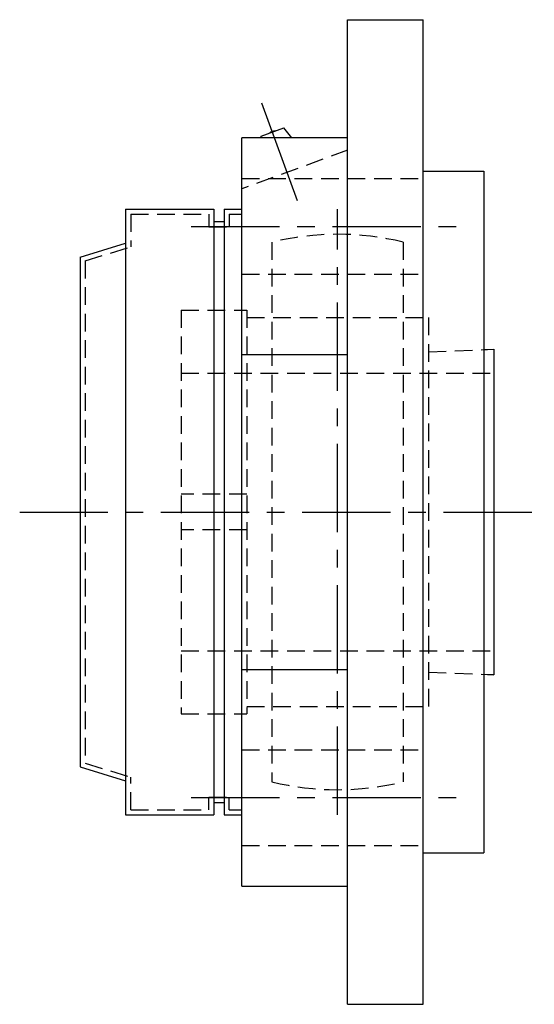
# Model space of a CAD drawing. Extents: x -108 to 250, y -107 to 250.
# Tile 12 of 12: x 148 to 250, y -97 to 98. Entities that reach past the tile are written whole.
import ezdxf

# ---------------------------------------------------------------- set-up
doc = ezdxf.new("R2010")
doc.units = 0
doc.header["$LTSCALE"] = 14
doc.linetypes.add('CENTER', pattern=[2, 1.25, -0.25, 0.25, -0.25])
doc.linetypes.add('HIDDEN', pattern=[0.375, 0.25, -0.125])
doc.layers.get('0').update_dxf_attribs({"linetype": 'CONTINUOUS'})
doc.layers.add('CENTER', color=1, linetype='CENTER')
doc.layers.add('HIDDEN', color=3, linetype='HIDDEN')

msp = doc.modelspace()

# ---------------------------------------------------------------- linework, layer by layer
for p, q in [((212.5, 97.5), (227.5, 97.5)), ((212.5, -97.5), (212.5, 97.5)), ((227.5, -97.5), (227.5, 97.5)), ((195.34, 74.44), (199.85, 76.08)), ((201.45, 74.07), (199.85, 76.08)), ((195.35, 74.07), (195.34, 74.44)), ((191.5, -74.07), (191.5, 74.07)), ((212.5, 74.07), (191.5, 74.07)), ((227.5, 67.5), (239.5, 67.5)), ((239.5, 67.5), (239.5, -67.5)), ((168.5, 60), (168.5, -60)), ((168.5, 60), (186, 60)), ((186, 60), (186, -60)), ((188, 60), (188, -60)), ((188, 60), (191.5, 60)), ((186, 57.5), (188, 57.5)), ((159.5, 50.5), (168.5, 53.24)), ((159.5, 50.5), (159.5, -50.5)), ((239.5, 32.17), (241.5, 32.25)), ((241.5, 32.25), (241.5, -32.25)), ((191.5, 31.16), (212.5, 31.16)), ((191.5, -31.16), (212.5, -31.16)), ((241.5, -32.25), (239.5, -32.17)), ((159.5, -50.5), (168.5, -53.24)), ((186, -57.5), (188, -57.5)), ((168.5, -60), (186, -60)), ((188, -60), (191.5, -60)), ((227.5, -67.5), (239.5, -67.5)), ((191.5, -74.07), (212.5, -74.07)), ((212.5, -97.5), (227.5, -97.5))]:
    msp.add_line(p, q)
msp.add_arc((198.1, 73.87), 1.59, 89.555, 130.445)
at = {"layer": 'CENTER', "linetype": 'CONTINUOUS'}
msp.add_line((202.55, 61.64), (195.51, 81), dxfattribs=at)
at = {"layer": 'CENTER'}
for p, q in [((210.5, -60), (210.5, 60)), ((181.5, 56.57), (237.5, 56.57)), ((147.5, 0), (249.5, 0)), ((181.5, -56.57), (237.5, -56.57))]:
    msp.add_line(p, q, dxfattribs=at)
at = {"layer": 'HIDDEN'}
for p, q in [((212.5, 71.64), (191.5, 64)), ((191.5, 66.07), (227.5, 66.07)), ((169.5, 59), (169.5, 52.5)), ((169.5, 59), (185, 59)), ((185, 59), (185, 56.5)), ((189, 59), (189, 56.5)), ((189, 59), (191.5, 59)), ((185, 56.5), (189, 56.5)), ((197.5, 53.44), (197.5, -53.44)), ((223.5, 53.44), (223.5, -53.44)), ((160.5, 49.76), (169.5, 52.5)), ((160.5, 49.76), (160.5, -49.76)), ((191.5, 47.07), (227.5, 47.07)), ((179.5, 40), (179.5, -40)), ((179.5, 40), (192.5, 40)), ((192.5, 40), (192.5, -40)), ((192.5, 38.5), (228.5, 38.5)), ((228.5, 38.5), (228.5, -38.5)), ((228.5, 31.71), (241.5, 32.25)), ((241.5, 32.25), (241.5, -32.25)), ((179.5, 27.5), (241.5, 27.5)), ((192.5, 3.5), (179.5, 3.5)), ((192.5, -3.5), (179.5, -3.5)), ((179.5, -27.5), (241.5, -27.5)), ((228.5, -31.71), (241.5, -32.25)), ((192.5, -38.5), (228.5, -38.5)), ((179.5, -40), (192.5, -40)), ((191.5, -47.07), (227.5, -47.07)), ((160.5, -49.76), (169.5, -52.5)), ((169.5, -59), (169.5, -52.5)), ((185, -56.5), (189, -56.5)), ((185, -59), (185, -56.5)), ((189, -59), (189, -56.5)), ((169.5, -59), (185, -59)), ((189, -59), (191.5, -59)), ((191.5, -66.07), (227.5, -66.07))]:
    msp.add_line(p, q, dxfattribs=at)
for start, end in [(76.328, 103.672), (256.328, 283.672)]:
    msp.add_arc((210.5, 0), 55, start, end, dxfattribs=at)

doc.saveas('drawing.dxf')
